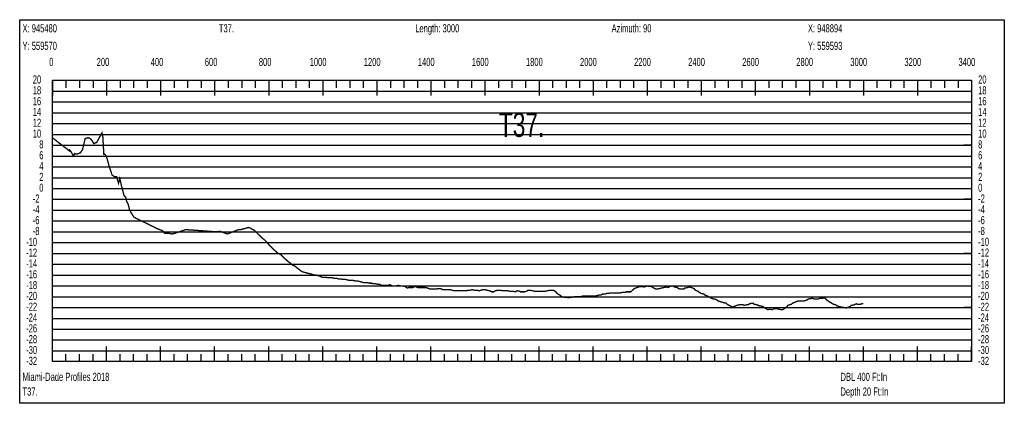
# Model space of a CAD drawing. Header units: inches. Extents: x 471865 to 538526, y 1054316 to 1102451.
# Tile 65 of 114: x 491273 to 494916, y 1091265 to 1092683. Entities that reach past the tile are written whole.
import ezdxf

# ---------------------------------------------------------------- set-up
doc = ezdxf.new("R2010")
doc.units = ezdxf.units.IN
doc.header["$MEASUREMENT"] = 0
for name, color, linetype in [('LABELS', 7, 'Continuous'), ('X_Gr1', 7, 'Continuous'), ('XSECTION', 7, 'Continuous')]:
    doc.layers.add(name, color=color, linetype=linetype)
doc.styles.get("Standard").update_dxf_attribs({"font": 'arial.ttf'})

msp = doc.modelspace()

# ---------------------------------------------------------------- linework, layer by layer
at = {"layer": 'X_Gr1', "color": 6, "linetype": 'Continuous', "lineweight": 18, "true_color": 0xff00ff, "transparency": 33554687, "const_width": 5}
msp.add_lwpolyline([(491395.4, 1092246), (491395.4, 1092246), (491458.3, 1092197.5), (491458.4, 1092200.9), (491462, 1092197.3), (491471.7, 1092180.4), (491476.8, 1092188.5), (491479.6, 1092186.5), (491487.2, 1092187.1), (491498.6, 1092192.1), (491505.8, 1092204.3), (491515.3, 1092243.6), (491525.9, 1092247.2), (491531.1, 1092245.5), (491538.9, 1092239.3), (491547.4, 1092225.1), (491558, 1092230), (491577.4, 1092265), (491580.8, 1092250.1), (491584.4, 1092186.6), (491586.6, 1092187.9), (491594.4, 1092177.8), (491602.1, 1092148.8), (491614.7, 1092109.7), (491623.9, 1092103), (491631.8, 1092102.9), (491638.8, 1092078.8), (491643.5, 1092096.4), (491650.7, 1092065.2), (491659.5, 1092032.9), (491665.6, 1092027.6), (491668.5, 1092012.6), (491674.7, 1092000.9), (491679.1, 1091982.6), (491683.7, 1091972.6), (491688.1, 1091965.4), (491696, 1091953.5), (491698.8, 1091951.6), (491705.6, 1091948.4), (491711.9, 1091945.3), (491718.3, 1091942.2), (491724.6, 1091939.1), (491730.9, 1091936), (491737.3, 1091932.9), (491743.6, 1091929.8), (491749.9, 1091926.7), (491756.3, 1091923.6), (491762.6, 1091920.5), (491768.8, 1091917.5), (491775, 1091914.4), (491780.9, 1091911.4), (491781.2, 1091911.4), (491787.2, 1091909), (491793.2, 1091906.7), (491799.1, 1091904.4), (491804.4, 1091899.2), (491809.7, 1091893.4), (491817.9, 1091893.4), (491826.8, 1091893.4), (491835, 1091891.4), (491846.3, 1091893.4), (491851.5, 1091895.1), (491856.6, 1091896.9), (491861.7, 1091898.7), (491866.9, 1091900.4), (491872, 1091902.2), (491877.1, 1091904), (491882.3, 1091905.7), (491887, 1091907.4), (491887.4, 1091907.3), (491892.6, 1091907), (491897.8, 1091906.6), (491903, 1091906.2), (491908.2, 1091905.9), (491913.3, 1091905.5), (491918.5, 1091905.2), (491923.7, 1091904.8), (491928.9, 1091904.4), (491934.1, 1091904.1), (491939.3, 1091903.7), (491944.4, 1091903.4), (491944.7, 1091903.4), (491949.6, 1091903), (491954.7, 1091902.6), (491959.8, 1091902.2), (491965, 1091901.8), (491970.1, 1091901.4), (491975.2, 1091901), (491980.4, 1091900.7), (491985.5, 1091900.3), (491990.6, 1091899.9), (491995.8, 1091899.5), (491997.5, 1091899.4), (492006.3, 1091899.4), (492013.4, 1091901.4), (492018.5, 1091899.6), (492023.5, 1091897.8), (492028.6, 1091896), (492033.6, 1091894.2), (492038.7, 1091892.4), (492041.5, 1091891.4), (492043.8, 1091892.2), (492049, 1091894.2), (492054.1, 1091896.2), (492059.3, 1091898.2), (492064.5, 1091900.2), (492069.7, 1091902.1), (492074.8, 1091904.1), (492080, 1091906.1), (492083.3, 1091907.4), (492091.2, 1091907.4), (492098.9, 1091909.4), (492106.5, 1091911.4), (492113.2, 1091913.4), (492119.3, 1091915.4), (492125.7, 1091913.4), (492132.6, 1091909.4), (492140, 1091905.4), (492147.3, 1091899.4), (492154.3, 1091891.4), (492161.1, 1091885.4), (492167.5, 1091879.4), (492173.6, 1091873.4), (492179.2, 1091869.4), (492184.8, 1091863.4), (492190.7, 1091857.4), (492196.8, 1091849.4), (492202.9, 1091843.4), (492209.2, 1091837.4), (492215.4, 1091831.4), (492222.3, 1091825.4), (492230, 1091819.4), (492238.4, 1091815.4), (492246.3, 1091807.4), (492252.8, 1091801.4), (492266.4, 1091789.4), (492274.8, 1091783.4), (492282.9, 1091775.4), (492290.2, 1091773.4), (492297.6, 1091767.4), (492305, 1091761.4), (492312.4, 1091755.4), (492319.6, 1091751.4), (492326.5, 1091749.4), (492333.9, 1091747.4), (492341.9, 1091745.4), (492349.8, 1091743.4), (492356.8, 1091741.4), (492363, 1091739.4), (492369.5, 1091739.4), (492376.5, 1091737.4), (492383.9, 1091735.4), (492391.3, 1091731.4), (492398.1, 1091731.4), (492405.3, 1091731.4), (492413.1, 1091729.4), (492421.3, 1091729.4), (492429.4, 1091729.4), (492436.9, 1091727.4), (492444.5, 1091727.4), (492452.2, 1091725.4), (492460.1, 1091725.4), (492468.5, 1091723.4), (492477.1, 1091723.4), (492485.8, 1091721.4), (492493.8, 1091719.4), (492500.9, 1091719.4), (492507.8, 1091719.4), (492515.2, 1091717.4), (492523.5, 1091717.4), (492531.5, 1091715.4), (492538.9, 1091713.4), (492545.9, 1091711.4), (492552.9, 1091711.4), (492560.1, 1091711.4), (492567.5, 1091709.4), (492574.5, 1091709.4), (492581.2, 1091707.4), (492588.3, 1091707.4), (492596.6, 1091705.4), (492604.6, 1091705.4), (492611.8, 1091701.4), (492618.9, 1091701.4), (492626.6, 1091701.4), (492635, 1091701.4), (492643.2, 1091703.4), (492651.7, 1091699.4), (492659.8, 1091699.4), (492666.9, 1091699.4), (492673.8, 1091701.4), (492681.3, 1091699.4), (492689.8, 1091699.4), (492698.8, 1091697.4), (492706.5, 1091691.4), (492712.9, 1091693.4), (492719.6, 1091693.4), (492727.5, 1091693.4), (492736.2, 1091697.4), (492744.6, 1091693.4), (492752.5, 1091693.4), (492759.4, 1091693.4), (492766.1, 1091693.4), (492773.8, 1091693.4), (492782.4, 1091691.4), (492791.7, 1091687.4), (492800, 1091687.4), (492806.7, 1091687.4), (492813.6, 1091687.4), (492821.6, 1091689.4), (492830.4, 1091689.4), (492838.7, 1091685.4), (492845.5, 1091685.4), (492851.9, 1091685.4), (492858.5, 1091685.4), (492865.5, 1091685.4), (492872.9, 1091683.4), (492880.3, 1091681.4), (492887.4, 1091681.4), (492893.9, 1091681.4), (492901.2, 1091681.4), (492909.6, 1091681.4), (492917.8, 1091681.4), (492925.3, 1091681.4), (492932.4, 1091683.4), (492939.8, 1091683.4), (492947.4, 1091685.4), (492955.5, 1091683.4), (492964.6, 1091683.4), (492972.8, 1091681.4), (492979.6, 1091683.4), (492986, 1091685.4), (492993.6, 1091685.4), (493002.3, 1091683.4), (493011, 1091681.4), (493019.4, 1091677.4), (493026.6, 1091677.4), (493033.1, 1091681.4), (493040.8, 1091683.4), (493049.3, 1091683.4), (493057.8, 1091681.4), (493064.7, 1091681.4), (493071, 1091681.4), (493078.5, 1091681.4), (493086.3, 1091679.4), (493093.1, 1091679.4), (493099.4, 1091679.4), (493106.1, 1091677.4), (493113, 1091681.4), (493122.9, 1091679.4), (493126.4, 1091677.4), (493140.9, 1091677.4), (493147.5, 1091679.4), (493154.1, 1091683.4), (493161.5, 1091683.4), (493169.7, 1091681.4), (493177.8, 1091679.4), (493195.8, 1091679.4), (493200, 1091679.4), (493208.9, 1091679.4), (493217.3, 1091679.4), (493225, 1091681.4), (493235.9, 1091683.4), (493239.7, 1091683.4), (493247.8, 1091683.4), (493256.2, 1091677.4), (493264.2, 1091669.4), (493271.3, 1091665.4), (493278.8, 1091659.4), (493287, 1091657.4), (493295.5, 1091657.4), (493303.5, 1091655.4), (493310.7, 1091657.4), (493317.8, 1091657.4), (493325.1, 1091659.4), (493332.8, 1091659.4), (493340.7, 1091659.4), (493347.9, 1091659.4), (493354.7, 1091661.4), (493361.5, 1091661.4), (493368.4, 1091661.4), (493375.3, 1091661.4), (493382.4, 1091661.4), (493401.1, 1091661.4), (493416.5, 1091665.4), (493423.8, 1091665.4), (493429.7, 1091669.4), (493440.3, 1091669.4), (493444.3, 1091671.4), (493452.1, 1091671.4), (493459.1, 1091673.4), (493465.4, 1091673.4), (493476.9, 1091673.4), (493481.2, 1091673.4), (493489.4, 1091673.4), (493496.5, 1091673.4), (493502.6, 1091675.4), (493513, 1091675.4), (493517, 1091677.4), (493525.5, 1091677.4), (493533.5, 1091677.4), (493540.4, 1091683.4), (493546.6, 1091689.4), (493562.6, 1091695.4), (493572.4, 1091697.4), (493581.3, 1091695.4), (493590.7, 1091697.4), (493593.5, 1091699.4), (493600.3, 1091697.4), (493609.5, 1091697.4), (493619, 1091691.4), (493627.1, 1091687.4), (493633.4, 1091687.4), (493639.6, 1091689.4), (493647.6, 1091691.4), (493656.8, 1091693.4), (493668.3, 1091695.4), (493671.9, 1091693.4), (493679.1, 1091697.4), (493687.1, 1091699.4), (493694.9, 1091695.4), (493706.2, 1091693.4), (493710.2, 1091689.4), (493717.9, 1091687.4), (493729.7, 1091687.4), (493733.6, 1091691.4), (493745.2, 1091693.4), (493749.2, 1091695.4), (493757.1, 1091693.4), (493768.3, 1091689.4), (493772, 1091683.4), (493783.2, 1091679.4), (493787, 1091675.4), (493794, 1091671.4), (493804.6, 1091669.4), (493808.2, 1091665.4), (493819, 1091661.4), (493822.4, 1091659.4), (493828.7, 1091655.4), (493838.8, 1091651.4), (493842.3, 1091651.4), (493853, 1091647.4), (493856.7, 1091643.4), (493863.9, 1091641.4), (493870.6, 1091639.4), (493877.1, 1091637.4), (493887, 1091635.4), (493890.5, 1091631.4), (493897.8, 1091627.4), (493909.2, 1091621.4), (493922.3, 1091625.4), (493925.9, 1091627.4), (493934.8, 1091629.4), (493949, 1091629.4), (493953.3, 1091627.4), (493962.3, 1091629.4), (493968.9, 1091629.4), (493972.6, 1091633.4), (493985.8, 1091635.4), (493990.3, 1091631.4), (494001.1, 1091629.4), (494004.3, 1091627.4), (494010.6, 1091625.4), (494022.7, 1091623.4), (494027, 1091619.4), (494037.6, 1091613.4), (494040.7, 1091611.4), (494046.9, 1091613.4), (494058.7, 1091611.4), (494062.6, 1091615.4), (494068.5, 1091615.4), (494076.8, 1091615.4), (494079.9, 1091613.4), (494091.8, 1091611.4), (494096, 1091611.4), (494111, 1091621.4), (494114.4, 1091627.4), (494127.9, 1091631.4), (494132.2, 1091635.4), (494151.7, 1091643.4), (494166.9, 1091643.4), (494172.1, 1091643.4), (494179.6, 1091645.4), (494185.5, 1091647.4), (494192.2, 1091651.4), (494206.2, 1091653.4), (494211.1, 1091651.4), (494219.4, 1091651.4), (494229, 1091651.4), (494232.2, 1091653.4), (494244.4, 1091653.4), (494248.7, 1091657.4), (494256.6, 1091649.4), (494263.8, 1091643.4), (494283.6, 1091631.4), (494292.4, 1091629.4), (494296.5, 1091625.4), (494310.3, 1091621.4), (494322.7, 1091619.4), (494331.1, 1091617.4), (494335.2, 1091619.4), (494346, 1091623.4), (494349.3, 1091627.4), (494360.7, 1091629.4), (494368.5, 1091633.4), (494372.3, 1091631.4), (494383.8, 1091631.4), (494387.6, 1091633.4), (494394.4, 1091633.4)], dxfattribs=at)
at = {"layer": 'XSECTION', "color": 18, "linetype": 'Continuous', "true_color": 0x000000}
for points in [[(491273.2, 1092683.4), (494915.6, 1092683.4), (494915.6, 1091265.4), (491273.2, 1091265.4), (491273.2, 1092683.4)], [(491394.4, 1092459.4), (494794.4, 1092459.4), (494794.4, 1091419.4), (491394.4, 1091419.4), (491394.4, 1092459.4)], [(491394.4, 1092459.4), (491394.4, 1092403)], [(491394.4, 1092459.4), (491394.4, 1092403)], [(491394.4, 1092459.4), (491394.4, 1092431.4)], [(491394.4, 1092459.4), (491394.4, 1092431.4)], [(491444.4, 1092459.4), (491444.4, 1092431.4)], [(491494.4, 1092459.4), (491494.4, 1092431.4)], [(491544.4, 1092459.4), (491544.4, 1092431.4)], [(491594.4, 1092459.4), (491594.4, 1092403)], [(491594.4, 1092459.4), (491594.4, 1092431.4)], [(491644.4, 1092459.4), (491644.4, 1092431.4)], [(491694.4, 1092459.4), (491694.4, 1092431.4)], [(491744.4, 1092459.4), (491744.4, 1092431.4)], [(491794.4, 1092459.4), (491794.4, 1092403)], [(491794.4, 1092459.4), (491794.4, 1092431.4)], [(491844.4, 1092459.4), (491844.4, 1092431.4)], [(491894.4, 1092459.4), (491894.4, 1092431.4)], [(491944.4, 1092459.4), (491944.4, 1092431.4)], [(491994.4, 1092459.4), (491994.4, 1092403)], [(491994.4, 1092459.4), (491994.4, 1092431.4)], [(492044.4, 1092459.4), (492044.4, 1092431.4)], [(492094.4, 1092459.4), (492094.4, 1092431.4)], [(492144.4, 1092459.4), (492144.4, 1092431.4)], [(492194.4, 1092459.4), (492194.4, 1092403)], [(492194.4, 1092459.4), (492194.4, 1092431.4)], [(492244.4, 1092459.4), (492244.4, 1092431.4)], [(492294.4, 1092459.4), (492294.4, 1092431.4)], [(492344.4, 1092459.4), (492344.4, 1092431.4)], [(492394.4, 1092459.4), (492394.4, 1092403)], [(492394.4, 1092459.4), (492394.4, 1092431.4)], [(492444.4, 1092459.4), (492444.4, 1092431.4)], [(492494.4, 1092459.4), (492494.4, 1092431.4)], [(492544.4, 1092459.4), (492544.4, 1092431.4)], [(492594.4, 1092459.4), (492594.4, 1092403)], [(492594.4, 1092459.4), (492594.4, 1092431.4)], [(492644.4, 1092459.4), (492644.4, 1092431.4)], [(492694.4, 1092459.4), (492694.4, 1092431.4)], [(492744.4, 1092459.4), (492744.4, 1092431.4)], [(492794.4, 1092459.4), (492794.4, 1092403)], [(492794.4, 1092459.4), (492794.4, 1092431.4)], [(492844.4, 1092459.4), (492844.4, 1092431.4)], [(492894.4, 1092459.4), (492894.4, 1092431.4)], [(492944.4, 1092459.4), (492944.4, 1092431.4)], [(492994.4, 1092459.4), (492994.4, 1092403)], [(492994.4, 1092459.4), (492994.4, 1092431.4)], [(493044.4, 1092459.4), (493044.4, 1092431.4)], [(493094.4, 1092459.4), (493094.4, 1092431.4)], [(493144.4, 1092459.4), (493144.4, 1092431.4)], [(493194.4, 1092459.4), (493194.4, 1092403)], [(493194.4, 1092459.4), (493194.4, 1092431.4)], [(493244.4, 1092459.4), (493244.4, 1092431.4)], [(493294.4, 1092459.4), (493294.4, 1092431.4)], [(493344.4, 1092459.4), (493344.4, 1092431.4)], [(493394.4, 1092459.4), (493394.4, 1092403)], [(493394.4, 1092459.4), (493394.4, 1092431.4)], [(493444.4, 1092459.4), (493444.4, 1092431.4)], [(493494.4, 1092459.4), (493494.4, 1092431.4)], [(493544.4, 1092459.4), (493544.4, 1092431.4)], [(493594.4, 1092459.4), (493594.4, 1092403)], [(493594.4, 1092459.4), (493594.4, 1092431.4)], [(493644.4, 1092459.4), (493644.4, 1092431.4)], [(493694.4, 1092459.4), (493694.4, 1092431.4)], [(493744.4, 1092459.4), (493744.4, 1092431.4)], [(493794.4, 1092459.4), (493794.4, 1092403)], [(493794.4, 1092459.4), (493794.4, 1092431.4)], [(493844.4, 1092459.4), (493844.4, 1092431.4)], [(493894.4, 1092459.4), (493894.4, 1092431.4)], [(493944.4, 1092459.4), (493944.4, 1092431.4)], [(493994.4, 1092459.4), (493994.4, 1092403)], [(493994.4, 1092459.4), (493994.4, 1092431.4)], [(494044.4, 1092459.4), (494044.4, 1092431.4)], [(494094.4, 1092459.4), (494094.4, 1092431.4)], [(494144.4, 1092459.4), (494144.4, 1092431.4)], [(494194.4, 1092459.4), (494194.4, 1092403)], [(494194.4, 1092459.4), (494194.4, 1092431.4)], [(494244.4, 1092459.4), (494244.4, 1092431.4)], [(494294.4, 1092459.4), (494294.4, 1092431.4)], [(494344.4, 1092459.4), (494344.4, 1092431.4)], [(494394.4, 1092459.4), (494394.4, 1092403)], [(494394.4, 1092459.4), (494394.4, 1092431.4)], [(494444.4, 1092459.4), (494444.4, 1092431.4)], [(494494.4, 1092459.4), (494494.4, 1092431.4)], [(494544.4, 1092459.4), (494544.4, 1092431.4)], [(494594.4, 1092459.4), (494594.4, 1092403)], [(494594.4, 1092459.4), (494594.4, 1092431.4)], [(494644.4, 1092459.4), (494644.4, 1092431.4)], [(494694.4, 1092459.4), (494694.4, 1092431.4)], [(494744.4, 1092459.4), (494744.4, 1092431.4)], [(494794.4, 1092459.4), (494794.4, 1092403)], [(494794.4, 1092459.4), (494794.4, 1092431.4)], [(491394.4, 1092219.4), (491422.4, 1092219.4)], [(494794.4, 1092219.4), (494766.4, 1092219.4)], [(491394.4, 1092019.4), (491422.4, 1092019.4)], [(494794.4, 1092019.4), (494766.4, 1092019.4)], [(491394.4, 1091819.4), (491422.4, 1091819.4)], [(494794.4, 1091819.4), (494766.4, 1091819.4)], [(491394.4, 1091619.4), (491422.4, 1091619.4)], [(494794.4, 1091619.4), (494766.4, 1091619.4)], [(491394.4, 1091419.4), (491394.4, 1091475.8)], [(491394.4, 1091419.4), (491394.4, 1091475.8)], [(491394.4, 1091419.4), (491394.4, 1091447.4)], [(491394.4, 1091419.4), (491394.4, 1091447.4)], [(491444.4, 1091419.4), (491444.4, 1091447.4)], [(491494.4, 1091419.4), (491494.4, 1091447.4)], [(491544.4, 1091419.4), (491544.4, 1091447.4)], [(491594.4, 1091419.4), (491594.4, 1091475.8)], [(491594.4, 1091419.4), (491594.4, 1091447.4)], [(491644.4, 1091419.4), (491644.4, 1091447.4)], [(491694.4, 1091419.4), (491694.4, 1091447.4)], [(491744.4, 1091419.4), (491744.4, 1091447.4)], [(491794.4, 1091419.4), (491794.4, 1091475.8)], [(491794.4, 1091419.4), (491794.4, 1091447.4)], [(491844.4, 1091419.4), (491844.4, 1091447.4)], [(491894.4, 1091419.4), (491894.4, 1091447.4)], [(491944.4, 1091419.4), (491944.4, 1091447.4)], [(491994.4, 1091419.4), (491994.4, 1091475.8)], [(491994.4, 1091419.4), (491994.4, 1091447.4)], [(492044.4, 1091419.4), (492044.4, 1091447.4)], [(492094.4, 1091419.4), (492094.4, 1091447.4)], [(492144.4, 1091419.4), (492144.4, 1091447.4)], [(492194.4, 1091419.4), (492194.4, 1091475.8)], [(492194.4, 1091419.4), (492194.4, 1091447.4)], [(492244.4, 1091419.4), (492244.4, 1091447.4)], [(492294.4, 1091419.4), (492294.4, 1091447.4)], [(492344.4, 1091419.4), (492344.4, 1091447.4)], [(492394.4, 1091419.4), (492394.4, 1091475.8)], [(492394.4, 1091419.4), (492394.4, 1091447.4)], [(492444.4, 1091419.4), (492444.4, 1091447.4)], [(492494.4, 1091419.4), (492494.4, 1091447.4)], [(492544.4, 1091419.4), (492544.4, 1091447.4)], [(492594.4, 1091419.4), (492594.4, 1091475.8)], [(492594.4, 1091419.4), (492594.4, 1091447.4)], [(492644.4, 1091419.4), (492644.4, 1091447.4)], [(492694.4, 1091419.4), (492694.4, 1091447.4)], [(492744.4, 1091419.4), (492744.4, 1091447.4)], [(492794.4, 1091419.4), (492794.4, 1091475.8)], [(492794.4, 1091419.4), (492794.4, 1091447.4)], [(492844.4, 1091419.4), (492844.4, 1091447.4)], [(492894.4, 1091419.4), (492894.4, 1091447.4)], [(492944.4, 1091419.4), (492944.4, 1091447.4)], [(492994.4, 1091419.4), (492994.4, 1091475.8)], [(492994.4, 1091419.4), (492994.4, 1091447.4)], [(493044.4, 1091419.4), (493044.4, 1091447.4)], [(493094.4, 1091419.4), (493094.4, 1091447.4)], [(493144.4, 1091419.4), (493144.4, 1091447.4)], [(493194.4, 1091419.4), (493194.4, 1091475.8)], [(493194.4, 1091419.4), (493194.4, 1091447.4)], [(493244.4, 1091419.4), (493244.4, 1091447.4)], [(493294.4, 1091419.4), (493294.4, 1091447.4)], [(493344.4, 1091419.4), (493344.4, 1091447.4)], [(493394.4, 1091419.4), (493394.4, 1091475.8)], [(493394.4, 1091419.4), (493394.4, 1091447.4)], [(493444.4, 1091419.4), (493444.4, 1091447.4)], [(493494.4, 1091419.4), (493494.4, 1091447.4)], [(493544.4, 1091419.4), (493544.4, 1091447.4)], [(493594.4, 1091419.4), (493594.4, 1091475.8)], [(493594.4, 1091419.4), (493594.4, 1091447.4)], [(493644.4, 1091419.4), (493644.4, 1091447.4)], [(493694.4, 1091419.4), (493694.4, 1091447.4)], [(493744.4, 1091419.4), (493744.4, 1091447.4)], [(493794.4, 1091419.4), (493794.4, 1091475.8)], [(493794.4, 1091419.4), (493794.4, 1091447.4)], [(493844.4, 1091419.4), (493844.4, 1091447.4)], [(493894.4, 1091419.4), (493894.4, 1091447.4)], [(493944.4, 1091419.4), (493944.4, 1091447.4)], [(493994.4, 1091419.4), (493994.4, 1091475.8)], [(493994.4, 1091419.4), (493994.4, 1091447.4)], [(494044.4, 1091419.4), (494044.4, 1091447.4)], [(494094.4, 1091419.4), (494094.4, 1091447.4)], [(494144.4, 1091419.4), (494144.4, 1091447.4)], [(494194.4, 1091419.4), (494194.4, 1091475.8)], [(494194.4, 1091419.4), (494194.4, 1091447.4)], [(494244.4, 1091419.4), (494244.4, 1091447.4)], [(494294.4, 1091419.4), (494294.4, 1091447.4)], [(494344.4, 1091419.4), (494344.4, 1091447.4)], [(494394.4, 1091419.4), (494394.4, 1091475.8)], [(494394.4, 1091419.4), (494394.4, 1091447.4)], [(494444.4, 1091419.4), (494444.4, 1091447.4)], [(494494.4, 1091419.4), (494494.4, 1091447.4)], [(494544.4, 1091419.4), (494544.4, 1091447.4)], [(494594.4, 1091419.4), (494594.4, 1091475.8)], [(494594.4, 1091419.4), (494594.4, 1091447.4)], [(494644.4, 1091419.4), (494644.4, 1091447.4)], [(494694.4, 1091419.4), (494694.4, 1091447.4)], [(494744.4, 1091419.4), (494744.4, 1091447.4)], [(494794.4, 1091419.4), (494794.4, 1091475.8)], [(494794.4, 1091419.4), (494794.4, 1091447.4)]]:
    msp.add_lwpolyline(points, dxfattribs=at)
at = {"layer": 'XSECTION', "color": 18, "true_color": 0x000000}
for points in [[(491394.4, 1092419.4), (494794.4, 1092419.4)], [(491394.4, 1092379.4), (494794.4, 1092379.4)], [(491394.4, 1092339.4), (494794.4, 1092339.4)], [(491394.4, 1092299.4), (494794.4, 1092299.4)], [(491394.4, 1092259.4), (494794.4, 1092259.4)], [(491394.4, 1092219.4), (494794.4, 1092219.4)], [(491394.4, 1092179.4), (494794.4, 1092179.4)], [(491394.4, 1092139.4), (494794.4, 1092139.4)], [(491394.4, 1092099.4), (494794.4, 1092099.4)], [(491394.4, 1092059.4), (494794.4, 1092059.4)], [(491394.4, 1092019.4), (494794.4, 1092019.4)], [(491394.4, 1091979.4), (494794.4, 1091979.4)], [(491394.4, 1091939.4), (494794.4, 1091939.4)], [(491394.4, 1091899.4), (494794.4, 1091899.4)], [(491394.4, 1091859.4), (494794.4, 1091859.4)], [(491394.4, 1091819.4), (494794.4, 1091819.4)], [(491394.4, 1091779.4), (494794.4, 1091779.4)], [(491394.4, 1091739.4), (494794.4, 1091739.4)], [(491394.4, 1091699.4), (494794.4, 1091699.4)], [(491394.4, 1091659.4), (494794.4, 1091659.4)], [(491394.4, 1091619.4), (494794.4, 1091619.4)], [(491394.4, 1091579.4), (494794.4, 1091579.4)], [(491394.4, 1091539.4), (494794.4, 1091539.4)], [(491394.4, 1091499.4), (494794.4, 1091499.4)], [(491394.4, 1091459.4), (494794.4, 1091459.4)]]:
    msp.add_lwpolyline(points, dxfattribs=at)

# ---------------------------------------------------------------- texts
at = {"layer": 'LABELS', "color": 18, "true_color": 0x000000, "width": 0.666667}
for s, height, p in [('X: 945480', 30, (491283.6, 1092636.6)), ('T37.', 30, (492010, 1092636.6)), ('Length: 3000', 30, (492736.4, 1092636.6)), ('Azimuth: 90', 30, (493462.8, 1092636.6)), ('X: 948894', 30, (494189.2, 1092636.6)), ('Y: 559570', 30, (491283.6, 1092571.8)), ('Y: 559593', 30, (494189.2, 1092571.8)), ('0', 30, (491382.4, 1092512.2)), ('0', 30, (491382.4, 1092512.2)), ('200', 30, (491558, 1092512.2)), ('400', 30, (491758, 1092512.2)), ('600', 30, (491958, 1092512.2)), ('800', 30, (492158, 1092512.2)), ('1000', 30, (492346, 1092512.2)), ('1200', 30, (492546, 1092512.2)), ('1400', 30, (492746, 1092512.2)), ('1600', 30, (492946, 1092512.2)), ('1800', 30, (493146, 1092512.2)), ('2000', 30, (493346, 1092512.2)), ('2200', 30, (493546, 1092512.2)), ('2400', 30, (493746, 1092512.2)), ('2600', 30, (493946, 1092512.2)), ('2800', 30, (494146, 1092512.2)), ('3000', 30, (494346, 1092512.2)), ('3200', 30, (494546, 1092512.2)), ('3400', 30, (494746, 1092512.2)), ('20', 30, (491321.6, 1092447.4)), ('20', 30, (494818.8, 1092447.4)), ('18', 30, (491321.6, 1092407.4)), ('18', 30, (494818.8, 1092407.4)), ('16', 30, (491321.6, 1092367.4)), ('16', 30, (494818.8, 1092367.4)), ('14', 30, (491321.6, 1092327.4)), ('14', 30, (494818.8, 1092327.4)), ('T37.', 90, (493046, 1092250.2)), ('12', 30, (491321.6, 1092287.4)), ('12', 30, (494818.8, 1092287.4)), ('10', 30, (491321.6, 1092247.4)), ('10', 30, (494818.8, 1092247.4)), ('8', 30, (491345.6, 1092207.4)), ('8', 30, (494818.8, 1092207.4)), ('6', 30, (491345.6, 1092167.4)), ('6', 30, (494818.8, 1092167.4)), ('4', 30, (491345.6, 1092127.4)), ('4', 30, (494818.8, 1092127.4)), ('2', 30, (491345.6, 1092087.4)), ('2', 30, (494818.8, 1092087.4)), ('0', 30, (491345.6, 1092047.4)), ('0', 30, (494818.8, 1092047.4)), ('-2', 30, (491321.6, 1092007.4)), ('-2', 30, (494818.8, 1092007.4)), ('-4', 30, (491321.6, 1091967.4)), ('-4', 30, (494818.8, 1091967.4)), ('-6', 30, (491321.6, 1091927.4)), ('-6', 30, (494818.8, 1091927.4)), ('-8', 30, (491321.6, 1091887.4)), ('-8', 30, (494818.8, 1091887.4)), ('-10', 30, (491297.2, 1091847.4)), ('-10', 30, (494818.8, 1091847.4)), ('-12', 30, (491297.2, 1091807.4)), ('-12', 30, (494818.8, 1091807.4)), ('-14', 30, (491297.2, 1091767.4)), ('-14', 30, (494818.8, 1091767.4)), ('-16', 30, (491297.2, 1091727.4)), ('-16', 30, (494818.8, 1091727.4)), ('-18', 30, (491297.2, 1091687.4)), ('-18', 30, (494818.8, 1091687.4)), ('-20', 30, (491297.2, 1091647.4)), ('-20', 30, (494818.8, 1091647.4)), ('-22', 30, (491297.2, 1091607.4)), ('-22', 30, (494818.8, 1091607.4)), ('-24', 30, (491297.2, 1091567.4)), ('-24', 30, (494818.8, 1091567.4)), ('-26', 30, (491297.2, 1091527.4)), ('-26', 30, (494818.8, 1091527.4)), ('-28', 30, (491297.2, 1091487.4)), ('-28', 30, (494818.8, 1091487.4)), ('-30', 30, (491297.2, 1091447.4)), ('-30', 30, (494818.8, 1091447.4)), ('-32', 30, (491297.2, 1091407.4)), ('-32', 30, (494818.8, 1091407.4)), ('Miami-Dade Profiles 2018', 30, (491283.6, 1091348.2)), ('DBL 400 Ft:In', 30, (494309.6, 1091348.2)), ('T37.', 30, (491283.6, 1091293.8)), ('Depth 20 Ft:In', 30, (494309.6, 1091293.8))]:
    msp.add_text(s, height=height, dxfattribs=at).set_placement(p)

doc.saveas('drawing.dxf')
